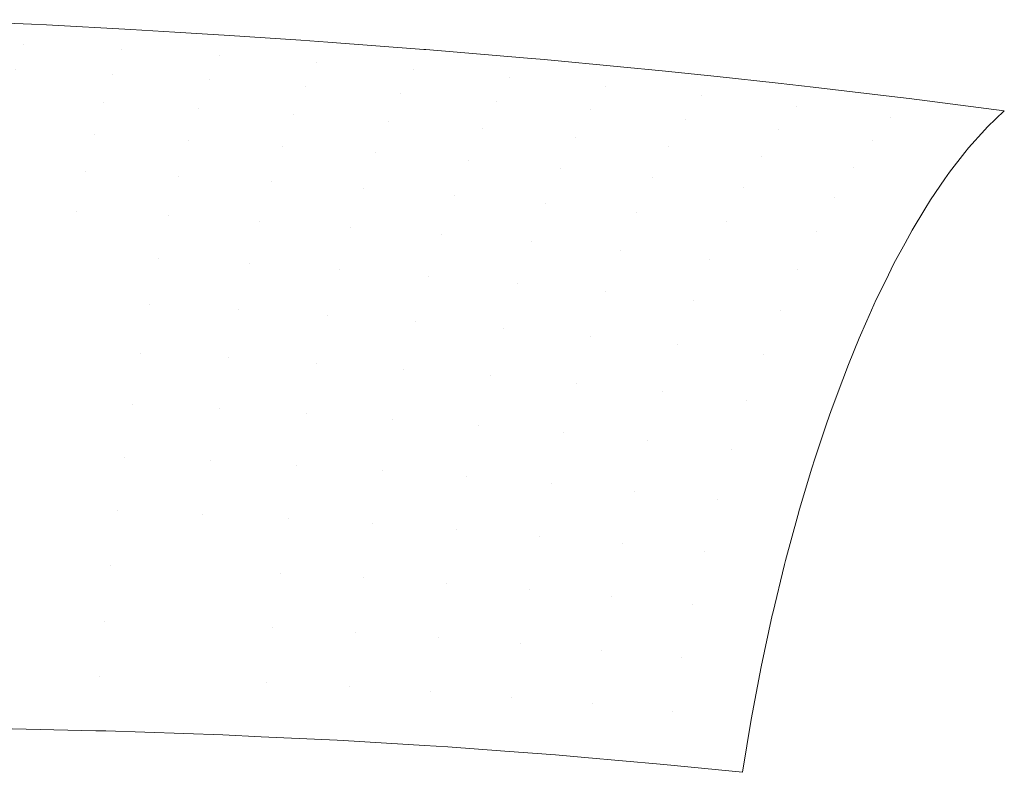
# Model space of a CAD drawing. Header units: centimetres. Extents: x -68 to 68, y -30 to 21.
# Tile 14 of 27: x 65.1 to 66.97, y -11.68 to -10.25. Entities that reach past the tile are written whole.
import ezdxf

# ---------------------------------------------------------------- set-up
doc = ezdxf.new("R2010")
doc.units = ezdxf.units.CM
doc.header["$LTSCALE"] = 2.54
doc.layers.add('Lucido design-1', color=7, linetype='Continuous')

# ---------------------------------------------------------------- blocks, each defined once
blk = doc.blocks.new('Gruppo-1')
at = {"color": 1, "linetype": 'Continuous', "lineweight": 9}
for points, invisible_edges in [([(65.1062, -10.2975, 161.4292), (65.1212, -10.2586, 161.333), (64.9316, -10.2499, 161.3091), (64.9186, -10.2891, 161.4058)], 13), ([(65.1494, -10.2599, 161.3366), (65.1212, -10.2586, 161.333), (65.1062, -10.2975, 161.4292)], 10), ([(65.1494, -10.2599, 161.3366), (65.1062, -10.2975, 161.4292), (65.2929, -10.3073, 161.4562)], 11), ([(65.2929, -10.3073, 161.4562), (65.31, -10.2688, 161.361), (65.1494, -10.2599, 161.3366)], 9), ([(65.3942, -10.2734, 161.3738), (65.31, -10.2688, 161.361), (65.2929, -10.3073, 161.4562)], 10), ([(65.3942, -10.2734, 161.3738), (65.2929, -10.3073, 161.4562), (65.4789, -10.3185, 161.4868)], 11), ([(65.4789, -10.3185, 161.4868), (65.4981, -10.2802, 161.3923), (65.3942, -10.2734, 161.3738)], 9), ([(65.0909, -10.3443, 161.5245), (65.1062, -10.2975, 161.4292), (64.9186, -10.2891, 161.4058)], 11), ([(65.6338, -10.289, 161.4165), (65.4981, -10.2802, 161.3923), (65.4789, -10.3185, 161.4868)], 10), ([(65.4789, -10.3185, 161.4868), (65.6641, -10.3309, 161.5212), (65.6338, -10.289, 161.4165)], 11), ([(65.6641, -10.3309, 161.5212), (65.6854, -10.2928, 161.4271), (65.6338, -10.289, 161.4165)], 9), ([(65.1062, -10.2975, 161.4292), (65.0909, -10.3443, 161.5245), (65.2755, -10.3538, 161.5509)], 11), ([(65.2755, -10.3538, 161.5509), (65.2929, -10.3073, 161.4562), (65.1062, -10.2975, 161.4292)], 11), ([(65.2929, -10.3073, 161.4562), (65.2755, -10.3538, 161.5509), (65.4594, -10.3646, 161.5809)], 11), ([(65.4594, -10.3646, 161.5809), (65.4789, -10.3185, 161.4868), (65.2929, -10.3073, 161.4562)], 11), ([(65.868, -10.3065, 161.4646), (65.6854, -10.2928, 161.4271), (65.6641, -10.3309, 161.5212)], 10), ([(65.6641, -10.3309, 161.5212), (65.8485, -10.3448, 161.5593), (65.868, -10.3065, 161.4646)], 11), ([(65.8485, -10.3448, 161.5593), (65.8721, -10.3068, 161.4655), (65.868, -10.3065, 161.4646)], 9), ([(66.0577, -10.3226, 161.5088), (65.8721, -10.3068, 161.4655), (65.8485, -10.3448, 161.5593), (66.032, -10.3601, 161.6014)], 14), ([(65.4789, -10.3185, 161.4868), (65.4594, -10.3646, 161.5809), (65.6424, -10.3767, 161.6145)], 11), ([(65.6424, -10.3767, 161.6145), (65.6641, -10.3309, 161.5212), (65.4789, -10.3185, 161.4868)], 11), ([(66.0973, -10.3259, 161.518), (66.0577, -10.3226, 161.5088), (66.032, -10.3601, 161.6014)], 10), ([(66.0973, -10.3259, 161.518), (66.032, -10.3601, 161.6014), (66.2146, -10.3768, 161.6475)], 11), ([(66.2146, -10.3768, 161.6475), (66.2425, -10.3397, 161.556), (66.0973, -10.3259, 161.518)], 9), ([(65.0909, -10.3443, 161.5245), (65.0755, -10.3987, 161.6177), (65.258, -10.4079, 161.6435)], 11), ([(65.258, -10.4079, 161.6435), (65.2755, -10.3538, 161.5509), (65.0909, -10.3443, 161.5245)], 11), ([(65.6641, -10.3309, 161.5212), (65.6424, -10.3767, 161.6145), (65.8245, -10.3903, 161.6519)], 11), ([(65.8245, -10.3903, 161.6519), (65.8485, -10.3448, 161.5593), (65.6641, -10.3309, 161.5212)], 11), ([(65.8485, -10.3448, 161.5593), (65.8245, -10.3903, 161.6519), (66.0058, -10.4052, 161.6932)], 11), ([(66.0058, -10.4052, 161.6932), (66.032, -10.3601, 161.6014), (65.8485, -10.3448, 161.5593)], 11), ([(66.322, -10.3473, 161.5767), (66.2425, -10.3397, 161.556), (66.2146, -10.3768, 161.6475)], 10), ([(66.322, -10.3473, 161.5767), (66.2146, -10.3768, 161.6475), (66.3963, -10.3951, 161.6977)], 11), ([(66.3963, -10.3951, 161.6977), (66.4265, -10.3584, 161.6071), (66.322, -10.3473, 161.5767)], 9), ([(65.2755, -10.3538, 161.5509), (65.258, -10.4079, 161.6435), (65.4397, -10.4183, 161.6728)], 11), ([(65.4397, -10.4183, 161.6728), (65.4594, -10.3646, 161.5809), (65.2755, -10.3538, 161.5509)], 11), ([(65.4594, -10.3646, 161.5809), (65.4397, -10.4183, 161.6728), (65.6205, -10.4301, 161.7057)], 11), ([(65.6205, -10.4301, 161.7057), (65.6424, -10.3767, 161.6145), (65.4594, -10.3646, 161.5809)], 11), ([(66.032, -10.3601, 161.6014), (66.0058, -10.4052, 161.6932), (66.1861, -10.4216, 161.7384)], 11), ([(66.1861, -10.4216, 161.7384), (66.2146, -10.3768, 161.6475), (66.032, -10.3601, 161.6014)], 11), ([(66.5424, -10.3706, 161.6409), (66.4265, -10.3584, 161.6071), (66.3963, -10.3951, 161.6977)], 10), ([(65.6424, -10.3767, 161.6145), (65.6205, -10.4301, 161.7057), (65.8004, -10.4432, 161.7424)], 11), ([(65.8004, -10.4432, 161.7424), (65.8245, -10.3903, 161.6519), (65.6424, -10.3767, 161.6145)], 11), ([(66.2146, -10.3768, 161.6475), (66.1861, -10.4216, 161.7384), (66.3655, -10.4395, 161.7878)], 11), ([(66.3655, -10.4395, 161.7878), (66.3963, -10.3951, 161.6977), (66.2146, -10.3768, 161.6475)], 11), ([(66.3963, -10.3951, 161.6977), (66.5771, -10.4149, 161.7522), (66.5424, -10.3706, 161.6409)], 11), ([(66.5771, -10.4149, 161.7522), (66.6096, -10.3785, 161.6625), (66.5424, -10.3706, 161.6409)], 9), ([(66.7588, -10.3959, 161.7104), (66.6096, -10.3785, 161.6625), (66.5771, -10.4149, 161.7522)], 10), ([(65.0755, -10.3987, 161.6177), (65.0601, -10.4608, 161.7079), (65.2405, -10.4695, 161.733)], 11), ([(65.2405, -10.4695, 161.733), (65.258, -10.4079, 161.6435), (65.0755, -10.3987, 161.6177)], 11), ([(65.8245, -10.3903, 161.6519), (65.8004, -10.4432, 161.7424), (65.9794, -10.4577, 161.7829)], 11), ([(65.9794, -10.4577, 161.7829), (66.0058, -10.4052, 161.6932), (65.8245, -10.3903, 161.6519)], 11), ([(66.3963, -10.3951, 161.6977), (66.3655, -10.4395, 161.7878), (66.544, -10.4589, 161.8413)], 11), ([(66.544, -10.4589, 161.8413), (66.5771, -10.4149, 161.7522), (66.3963, -10.3951, 161.6977)], 11), ([(66.5771, -10.4149, 161.7522), (66.757, -10.4363, 161.811), (66.7588, -10.3959, 161.7104)], 11), ([(66.757, -10.4363, 161.811), (66.7919, -10.4002, 161.7221), (66.7588, -10.3959, 161.7104)], 9), ([(66.7919, -10.4002, 161.7221), (66.757, -10.4363, 161.811), (66.9412, -10.4538, 161.8618)], 11), ([(66.9412, -10.4538, 161.8618), (66.9733, -10.4235, 161.786), (66.7919, -10.4002, 161.7221)], 8), ([(65.258, -10.4079, 161.6435), (65.2405, -10.4695, 161.733), (65.4201, -10.4795, 161.7617)], 11), ([(65.4201, -10.4795, 161.7617), (65.4397, -10.4183, 161.6728), (65.258, -10.4079, 161.6435)], 11), ([(65.4397, -10.4183, 161.6728), (65.4201, -10.4795, 161.7617), (65.5987, -10.4909, 161.794)], 11), ([(65.5987, -10.4909, 161.794), (65.6205, -10.4301, 161.7057), (65.4397, -10.4183, 161.6728)], 11), ([(66.0058, -10.4052, 161.6932), (65.9794, -10.4577, 161.7829), (66.1574, -10.4737, 161.8273)], 11), ([(66.1574, -10.4737, 161.8273), (66.1861, -10.4216, 161.7384), (66.0058, -10.4052, 161.6932)], 11), ([(66.1861, -10.4216, 161.7384), (66.1574, -10.4737, 161.8273), (66.3345, -10.4912, 161.8757)], 11), ([(66.3345, -10.4912, 161.8757), (66.3655, -10.4395, 161.7878), (66.1861, -10.4216, 161.7384)], 11), ([(66.5771, -10.4149, 161.7522), (66.544, -10.4589, 161.8413), (66.7215, -10.4798, 161.8991)], 11), ([(66.7215, -10.4798, 161.8991), (66.757, -10.4363, 161.811), (66.5771, -10.4149, 161.7522)], 11), ([(65.6205, -10.4301, 161.7057), (65.5987, -10.4909, 161.794), (65.7763, -10.5036, 161.8299)], 11), ([(65.7763, -10.5036, 161.8299), (65.8004, -10.4432, 161.7424), (65.6205, -10.4301, 161.7057)], 11), ([(66.3655, -10.4395, 161.7878), (66.3345, -10.4912, 161.8757), (66.5107, -10.5101, 161.9283)], 11), ([(66.5107, -10.5101, 161.9283), (66.544, -10.4589, 161.8413), (66.3655, -10.4395, 161.7878)], 11), ([(66.757, -10.4363, 161.811), (66.7215, -10.4798, 161.8991), (66.9049, -10.4941, 161.9458)], 11), ([(66.757, -10.4363, 161.811), (66.9359, -10.4597, 161.8742), (66.9412, -10.4538, 161.8618)], 9), ([(66.9049, -10.4941, 161.9458), (66.9359, -10.4597, 161.8742), (66.757, -10.4363, 161.811)], 10), ([(65.0601, -10.4608, 161.7079), (65.0449, -10.5302, 161.7941), (65.2233, -10.5385, 161.8188)], 11), ([(65.2233, -10.5385, 161.8188), (65.2405, -10.4695, 161.733), (65.0601, -10.4608, 161.7079)], 11), ([(65.8004, -10.4432, 161.7424), (65.7763, -10.5036, 161.8299), (65.9531, -10.5176, 161.8697)], 11), ([(65.9531, -10.5176, 161.8697), (65.9794, -10.4577, 161.7829), (65.8004, -10.4432, 161.7424)], 11), ([(65.9794, -10.4577, 161.7829), (65.9531, -10.5176, 161.8697), (66.1288, -10.5332, 161.9133)], 11), ([(66.1288, -10.5332, 161.9133), (66.1574, -10.4737, 161.8273), (65.9794, -10.4577, 161.7829)], 11), ([(66.544, -10.4589, 161.8413), (66.5107, -10.5101, 161.9283), (66.6858, -10.5306, 161.9852)], 11), ([(66.6858, -10.5306, 161.9852), (66.7215, -10.4798, 161.8991), (66.544, -10.4589, 161.8413)], 11), ([(65.2405, -10.4695, 161.733), (65.2233, -10.5385, 161.8188), (65.4006, -10.548, 161.8469)], 11), ([(65.4006, -10.548, 161.8469), (65.4201, -10.4795, 161.7617), (65.2405, -10.4695, 161.733)], 11), ([(65.4201, -10.4795, 161.7617), (65.4006, -10.548, 161.8469), (65.5771, -10.5589, 161.8785)], 11), ([(65.5771, -10.5589, 161.8785), (65.5987, -10.4909, 161.794), (65.4201, -10.4795, 161.7617)], 11), ([(66.1574, -10.4737, 161.8273), (66.1288, -10.5332, 161.9133), (66.3036, -10.5501, 161.9609)], 11), ([(66.3036, -10.5501, 161.9609), (66.3345, -10.4912, 161.8757), (66.1574, -10.4737, 161.8273)], 11), ([(66.7215, -10.4798, 161.8991), (66.6858, -10.5306, 161.9852), (66.8687, -10.5405, 162.027)], 11), ([(66.7215, -10.4798, 161.8991), (66.898, -10.5029, 161.9611), (66.9049, -10.4941, 161.9458)], 9), ([(66.8687, -10.5405, 162.027), (66.898, -10.5029, 161.9611), (66.7215, -10.4798, 161.8991)], 10), ([(65.5987, -10.4909, 161.794), (65.5771, -10.5589, 161.8785), (65.7525, -10.5711, 161.9138)], 11), ([(65.7525, -10.5711, 161.9138), (65.7763, -10.5036, 161.8299), (65.5987, -10.4909, 161.794)], 11), ([(66.3345, -10.4912, 161.8757), (66.3036, -10.5501, 161.9609), (66.4774, -10.5686, 162.0125)], 11), ([(66.4774, -10.5686, 162.0125), (66.5107, -10.5101, 161.9283), (66.3345, -10.4912, 161.8757)], 11), ([(65.7763, -10.5036, 161.8299), (65.7525, -10.5711, 161.9138), (65.927, -10.5847, 161.9528)], 11), ([(65.927, -10.5847, 161.9528), (65.9531, -10.5176, 161.8697), (65.7763, -10.5036, 161.8299)], 11), ([(66.5107, -10.5101, 161.9283), (66.4774, -10.5686, 162.0125), (66.6502, -10.5886, 162.0684)], 11), ([(66.6502, -10.5886, 162.0684), (66.6858, -10.5306, 161.9852), (66.5107, -10.5101, 161.9283)], 11), ([(65.0449, -10.5302, 161.7941), (65.0301, -10.6066, 161.8757), (65.2063, -10.6144, 161.8998)], 11), ([(65.2063, -10.6144, 161.8998), (65.2233, -10.5385, 161.8188), (65.0449, -10.5302, 161.7941)], 11), ([(65.9531, -10.5176, 161.8697), (65.927, -10.5847, 161.9528), (66.1005, -10.5997, 161.9956)], 11), ([(66.1005, -10.5997, 161.9956), (66.1288, -10.5332, 161.9133), (65.9531, -10.5176, 161.8697)], 11), ([(66.1288, -10.5332, 161.9133), (66.1005, -10.5997, 161.9956), (66.273, -10.6162, 162.0423)], 11), ([(66.273, -10.6162, 162.0423), (66.3036, -10.5501, 161.9609), (66.1288, -10.5332, 161.9133)], 11), ([(66.6858, -10.5306, 161.9852), (66.6502, -10.5886, 162.0684), (66.8329, -10.5928, 162.105)], 11), ([(66.6858, -10.5306, 161.9852), (66.86, -10.5533, 162.046), (66.8687, -10.5405, 162.027)], 9), ([(66.8329, -10.5928, 162.105), (66.86, -10.5533, 162.046), (66.6858, -10.5306, 161.9852)], 10), ([(65.2233, -10.5385, 161.8188), (65.2063, -10.6144, 161.8998), (65.3816, -10.6234, 161.9273)], 11), ([(65.3816, -10.6234, 161.9273), (65.4006, -10.548, 161.8469), (65.2233, -10.5385, 161.8188)], 11), ([(65.4006, -10.548, 161.8469), (65.3816, -10.6234, 161.9273), (65.5559, -10.6338, 161.9584)], 11), ([(65.5559, -10.6338, 161.9584), (65.5771, -10.5589, 161.8785), (65.4006, -10.548, 161.8469)], 11), ([(66.3036, -10.5501, 161.9609), (66.273, -10.6162, 162.0423), (66.4445, -10.6341, 162.0931)], 11), ([(66.4445, -10.6341, 162.0931), (66.4774, -10.5686, 162.0125), (66.3036, -10.5501, 161.9609)], 11), ([(65.5771, -10.5589, 161.8785), (65.5559, -10.6338, 161.9584), (65.7292, -10.6455, 161.993)], 11), ([(65.7292, -10.6455, 161.993), (65.7525, -10.5711, 161.9138), (65.5771, -10.5589, 161.8785)], 11), ([(65.7525, -10.5711, 161.9138), (65.7292, -10.6455, 161.993), (65.9015, -10.6585, 162.0313)], 11), ([(65.9015, -10.6585, 162.0313), (65.927, -10.5847, 161.9528), (65.7525, -10.5711, 161.9138)], 11), ([(66.4774, -10.5686, 162.0125), (66.4445, -10.6341, 162.0931), (66.6149, -10.6536, 162.148)], 11), ([(66.6149, -10.6536, 162.148), (66.6502, -10.5886, 162.0684), (66.4774, -10.5686, 162.0125)], 11), ([(65.927, -10.5847, 161.9528), (65.9015, -10.6585, 162.0313), (66.0728, -10.673, 162.0734)], 11), ([(66.0728, -10.673, 162.0734), (66.1005, -10.5997, 161.9956), (65.927, -10.5847, 161.9528)], 11), ([(66.6502, -10.5886, 162.0684), (66.6149, -10.6536, 162.148), (66.7977, -10.6508, 162.1794)], 11), ([(66.6502, -10.5886, 162.0684), (66.822, -10.6108, 162.1281), (66.8329, -10.5928, 162.105)], 9), ([(66.7977, -10.6508, 162.1794), (66.822, -10.6108, 162.1281), (66.6502, -10.5886, 162.0684)], 10), ([(65.2063, -10.6144, 161.8998), (65.0301, -10.6066, 161.8757), (65.0156, -10.6895, 161.9517)], 11), ([(66.1005, -10.5997, 161.9956), (66.0728, -10.673, 162.0734), (66.243, -10.6889, 162.1194)], 11), ([(66.243, -10.6889, 162.1194), (66.273, -10.6162, 162.0423), (66.1005, -10.5997, 161.9956)], 11), ([(65.0156, -10.6895, 161.9517), (65.3631, -10.7052, 162.0024), (65.2063, -10.6144, 161.8998)], 11), ([(65.3631, -10.7052, 162.0024), (65.3816, -10.6234, 161.9273), (65.2063, -10.6144, 161.8998)], 11), ([(65.3816, -10.6234, 161.9273), (65.3631, -10.7052, 162.0024), (65.5353, -10.715, 162.0329)], 11), ([(65.5353, -10.715, 162.0329), (65.5559, -10.6338, 161.9584), (65.3816, -10.6234, 161.9273)], 11), ([(66.273, -10.6162, 162.0423), (66.243, -10.6889, 162.1194), (66.4122, -10.7063, 162.1693)], 11), ([(66.4122, -10.7063, 162.1693), (66.4445, -10.6341, 162.0931), (66.273, -10.6162, 162.0423)], 11), ([(65.5559, -10.6338, 161.9584), (65.5353, -10.715, 162.0329), (65.7065, -10.7262, 162.067)], 11), ([(65.7065, -10.7262, 162.067), (65.7292, -10.6455, 161.993), (65.5559, -10.6338, 161.9584)], 11), ([(65.7292, -10.6455, 161.993), (65.7065, -10.7262, 162.067), (65.8767, -10.7387, 162.1046)], 11), ([(65.8767, -10.7387, 162.1046), (65.9015, -10.6585, 162.0313), (65.7292, -10.6455, 161.993)], 11), ([(66.4445, -10.6341, 162.0931), (66.4122, -10.7063, 162.1693), (66.5803, -10.7253, 162.2232)], 11), ([(66.5803, -10.7253, 162.2232), (66.6149, -10.6536, 162.148), (66.4445, -10.6341, 162.0931)], 11), ([(65.9015, -10.6585, 162.0313), (65.8767, -10.7387, 162.1046), (66.0458, -10.7526, 162.146)], 11), ([(66.0458, -10.7526, 162.146), (66.0728, -10.673, 162.0734), (65.9015, -10.6585, 162.0313)], 11), ([(66.6149, -10.6536, 162.148), (66.5803, -10.7253, 162.2232), (66.7632, -10.7143, 162.2499)], 11), ([(66.6149, -10.6536, 162.148), (66.7844, -10.6753, 162.2066), (66.7977, -10.6508, 162.1794)], 9), ([(66.7632, -10.7143, 162.2499), (66.7844, -10.6753, 162.2066), (66.6149, -10.6536, 162.148)], 10), ([(66.0728, -10.673, 162.0734), (66.0458, -10.7526, 162.146), (66.2138, -10.7679, 162.1912)], 11), ([(66.2138, -10.7679, 162.1912), (66.243, -10.6889, 162.1194), (66.0728, -10.673, 162.0734)], 11), ([(65.0156, -10.6895, 161.9517), (65.0017, -10.7782, 162.0214), (65.3453, -10.7928, 162.0713)], 11), ([(65.3453, -10.7928, 162.0713), (65.3631, -10.7052, 162.0024), (65.0156, -10.6895, 161.9517)], 11), ([(66.243, -10.6889, 162.1194), (66.2138, -10.7679, 162.1912), (66.3808, -10.7848, 162.2403)], 11), ([(66.3808, -10.7848, 162.2403), (66.4122, -10.7063, 162.1693), (66.243, -10.6889, 162.1194)], 11), ([(65.3631, -10.7052, 162.0024), (65.3453, -10.7928, 162.0713), (65.5155, -10.8021, 162.1014)], 11), ([(65.5155, -10.8021, 162.1014), (65.5353, -10.715, 162.0329), (65.3631, -10.7052, 162.0024)], 11), ([(65.5353, -10.715, 162.0329), (65.5155, -10.8021, 162.1014), (65.6847, -10.8126, 162.1349)], 11), ([(65.6847, -10.8126, 162.1349), (65.7065, -10.7262, 162.067), (65.5353, -10.715, 162.0329)], 11), ([(66.4122, -10.7063, 162.1693), (66.3808, -10.7848, 162.2403), (66.5466, -10.8031, 162.2935)], 11), ([(66.5466, -10.8031, 162.2935), (66.5803, -10.7253, 162.2232), (66.4122, -10.7063, 162.1693)], 11), ([(66.5803, -10.7253, 162.2232), (66.7474, -10.7464, 162.2808), (66.7632, -10.7143, 162.2499)], 9), ([(65.7065, -10.7262, 162.067), (65.6847, -10.8126, 162.1349), (65.8528, -10.8245, 162.172)], 11), ([(65.8528, -10.8245, 162.172), (65.8767, -10.7387, 162.1046), (65.7065, -10.7262, 162.067)], 11), ([(65.8767, -10.7387, 162.1046), (65.8528, -10.8245, 162.172), (66.0198, -10.8379, 162.2128)], 11), ([(66.0198, -10.8379, 162.2128), (66.0458, -10.7526, 162.146), (65.8767, -10.7387, 162.1046)], 11), ([(66.7295, -10.783, 162.3161), (66.5803, -10.7253, 162.2232), (66.5466, -10.8031, 162.2935)], 11), ([(66.7295, -10.783, 162.3161), (66.7474, -10.7464, 162.2808), (66.5803, -10.7253, 162.2232)], 10), ([(66.0458, -10.7526, 162.146), (66.0198, -10.8379, 162.2128), (66.1857, -10.8526, 162.2573)], 11), ([(66.1857, -10.8526, 162.2573), (66.2138, -10.7679, 162.1912), (66.0458, -10.7526, 162.146)], 11), ([(65.0017, -10.7782, 162.0214), (64.9885, -10.8721, 162.0842), (65.3284, -10.8855, 162.1335)], 11), ([(65.3284, -10.8855, 162.1335), (65.3453, -10.7928, 162.0713), (65.0017, -10.7782, 162.0214)], 11), ([(66.2138, -10.7679, 162.1912), (66.1857, -10.8526, 162.2573), (66.3505, -10.8689, 162.3057)], 11), ([(66.3505, -10.8689, 162.3057), (66.3808, -10.7848, 162.2403), (66.2138, -10.7679, 162.1912)], 11), ([(65.3453, -10.7928, 162.0713), (65.3284, -10.8855, 162.1335), (65.4967, -10.8941, 162.1631)], 11), ([(65.4967, -10.8941, 162.1631), (65.5155, -10.8021, 162.1014), (65.3453, -10.7928, 162.0713)], 11), ([(66.3808, -10.7848, 162.2403), (66.3505, -10.8689, 162.3057), (66.5142, -10.8867, 162.358)], 11), ([(66.5142, -10.8867, 162.358), (66.5466, -10.8031, 162.2935), (66.3808, -10.7848, 162.2403)], 11), ([(66.5466, -10.8031, 162.2935), (66.7115, -10.8236, 162.3501), (66.7295, -10.783, 162.3161)], 9), ([(65.5155, -10.8021, 162.1014), (65.4967, -10.8941, 162.1631), (65.6639, -10.9041, 162.1962)], 11), ([(65.6639, -10.9041, 162.1962), (65.6847, -10.8126, 162.1349), (65.5155, -10.8021, 162.1014)], 11), ([(65.6847, -10.8126, 162.1349), (65.6639, -10.9041, 162.1962), (65.83, -10.9154, 162.2328)], 11), ([(65.83, -10.9154, 162.2328), (65.8528, -10.8245, 162.172), (65.6847, -10.8126, 162.1349)], 11), ([(66.6969, -10.8567, 162.3777), (66.5466, -10.8031, 162.2935), (66.5142, -10.8867, 162.358)], 11), ([(66.6969, -10.8567, 162.3777), (66.7115, -10.8236, 162.3501), (66.5466, -10.8031, 162.2935)], 10), ([(65.8528, -10.8245, 162.172), (65.83, -10.9154, 162.2328), (65.995, -10.9282, 162.273)], 11), ([(65.995, -10.9282, 162.273), (66.0198, -10.8379, 162.2128), (65.8528, -10.8245, 162.172)], 11), ([(66.0198, -10.8379, 162.2128), (65.995, -10.9282, 162.273), (66.1589, -10.9423, 162.317)], 11), ([(66.1589, -10.9423, 162.317), (66.1857, -10.8526, 162.2573), (66.0198, -10.8379, 162.2128)], 11), ([(66.1857, -10.8526, 162.2573), (66.1589, -10.9423, 162.317), (66.3217, -10.958, 162.3647)], 11), ([(66.3217, -10.958, 162.3647), (66.3505, -10.8689, 162.3057), (66.1857, -10.8526, 162.2573)], 11), ([(64.9885, -10.8721, 162.0842), (64.9761, -10.9702, 162.1395), (65.3124, -10.9824, 162.1884)], 11), ([(65.3124, -10.9824, 162.1884), (65.3284, -10.8855, 162.1335), (64.9885, -10.8721, 162.0842)], 11), ([(66.3505, -10.8689, 162.3057), (66.3217, -10.958, 162.3647), (66.4833, -10.9752, 162.4163)], 11), ([(66.4833, -10.9752, 162.4163), (66.5142, -10.8867, 162.358), (66.3505, -10.8689, 162.3057)], 11), ([(66.5142, -10.8867, 162.358), (66.6769, -10.9065, 162.4138), (66.6969, -10.8567, 162.3777)], 9), ([(65.3284, -10.8855, 162.1335), (65.3124, -10.9824, 162.1884), (65.4789, -10.9905, 162.2177)], 11), ([(65.4789, -10.9905, 162.2177), (65.4967, -10.8941, 162.1631), (65.3284, -10.8855, 162.1335)], 11), ([(66.6655, -10.935, 162.4344), (66.5142, -10.8867, 162.358), (66.4833, -10.9752, 162.4163)], 11), ([(66.6655, -10.935, 162.4344), (66.6769, -10.9065, 162.4138), (66.5142, -10.8867, 162.358)], 10), ([(65.4967, -10.8941, 162.1631), (65.4789, -10.9905, 162.2177), (65.6443, -10.9999, 162.2504)], 11), ([(65.6443, -10.9999, 162.2504), (65.6639, -10.9041, 162.1962), (65.4967, -10.8941, 162.1631)], 11), ([(65.6639, -10.9041, 162.1962), (65.6443, -10.9999, 162.2504), (65.8086, -11.0106, 162.2866)], 11), ([(65.8086, -11.0106, 162.2866), (65.83, -10.9154, 162.2328), (65.6639, -10.9041, 162.1962)], 11), ([(65.83, -10.9154, 162.2328), (65.8086, -11.0106, 162.2866), (65.9717, -11.0227, 162.3264)], 11), ([(65.9717, -11.0227, 162.3264), (65.995, -10.9282, 162.273), (65.83, -10.9154, 162.2328)], 11), ([(65.995, -10.9282, 162.273), (65.9717, -11.0227, 162.3264), (66.1337, -11.0363, 162.3698)], 11), ([(66.1337, -11.0363, 162.3698), (66.1589, -10.9423, 162.317), (65.995, -10.9282, 162.273)], 11), ([(66.1589, -10.9423, 162.317), (66.1337, -11.0363, 162.3698), (66.2945, -11.0514, 162.417)], 11), ([(66.2945, -11.0514, 162.417), (66.3217, -10.958, 162.3647), (66.1589, -10.9423, 162.317)], 11), ([(66.4833, -10.9752, 162.4163), (66.6439, -10.9943, 162.4713), (66.6655, -10.935, 162.4344)], 9), ([(66.3217, -10.958, 162.3647), (66.2945, -11.0514, 162.417), (66.4541, -11.068, 162.4679)], 11), ([(66.4541, -11.068, 162.4679), (66.4833, -10.9752, 162.4163), (66.3217, -10.958, 162.3647)], 11), ([(64.9761, -10.9702, 162.1395), (64.9646, -11.0718, 162.1871), (65.2976, -11.0828, 162.2356)], 11), ([(65.2976, -11.0828, 162.2356), (65.3124, -10.9824, 162.1884), (64.9761, -10.9702, 162.1395)], 11), ([(65.3124, -10.9824, 162.1884), (65.2976, -11.0828, 162.2356), (65.4625, -11.0902, 162.2648)], 11), ([(65.4625, -11.0902, 162.2648), (65.4789, -10.9905, 162.2177), (65.3124, -10.9824, 162.1884)], 11), ([(66.6354, -11.0176, 162.4859), (66.4833, -10.9752, 162.4163), (66.4541, -11.068, 162.4679)], 11), ([(66.6354, -11.0176, 162.4859), (66.6439, -10.9943, 162.4713), (66.4833, -10.9752, 162.4163)], 10), ([(65.4789, -10.9905, 162.2177), (65.4625, -11.0902, 162.2648), (65.6261, -11.099, 162.2972)], 11), ([(65.6261, -11.099, 162.2972), (65.6443, -10.9999, 162.2504), (65.4789, -10.9905, 162.2177)], 11), ([(65.6443, -10.9999, 162.2504), (65.6261, -11.099, 162.2972), (65.7886, -11.1092, 162.3331)], 11), ([(65.7886, -11.1092, 162.3331), (65.8086, -11.0106, 162.2866), (65.6443, -10.9999, 162.2504)], 11), ([(65.8086, -11.0106, 162.2866), (65.7886, -11.1092, 162.3331), (65.95, -11.1207, 162.3725)], 11), ([(65.95, -11.1207, 162.3725), (65.9717, -11.0227, 162.3264), (65.8086, -11.0106, 162.2866)], 11), ([(65.9717, -11.0227, 162.3264), (65.95, -11.1207, 162.3725), (66.1102, -11.1337, 162.4155)], 11), ([(66.1102, -11.1337, 162.4155), (66.1337, -11.0363, 162.3698), (65.9717, -11.0227, 162.3264)], 11), ([(66.4541, -11.068, 162.4679), (66.6127, -11.0864, 162.5223), (66.6354, -11.0176, 162.4859)], 9), ([(66.1337, -11.0363, 162.3698), (66.1102, -11.1337, 162.4155), (66.2691, -11.1482, 162.4621)], 11), ([(66.2691, -11.1482, 162.4621), (66.2945, -11.0514, 162.417), (66.1337, -11.0363, 162.3698)], 11), ([(66.2945, -11.0514, 162.417), (66.2691, -11.1482, 162.4621), (66.4269, -11.1642, 162.5126)], 11), ([(66.4269, -11.1642, 162.5126), (66.4541, -11.068, 162.4679), (66.2945, -11.0514, 162.417)], 11), ([(64.9646, -11.0718, 162.1871), (64.954, -11.1758, 162.2267), (65.2841, -11.1856, 162.2751)], 11), ([(65.2841, -11.1856, 162.2751), (65.2976, -11.0828, 162.2356), (64.9646, -11.0718, 162.1871)], 11), ([(66.6068, -11.1042, 162.5318), (66.4541, -11.068, 162.4679), (66.4269, -11.1642, 162.5126)], 11), ([(66.6068, -11.1042, 162.5318), (66.6127, -11.0864, 162.5223), (66.4541, -11.068, 162.4679)], 10), ([(65.2976, -11.0828, 162.2356), (65.2841, -11.1856, 162.2751), (65.4473, -11.1925, 162.3041)], 11), ([(65.4473, -11.1925, 162.3041), (65.4625, -11.0902, 162.2648), (65.2976, -11.0828, 162.2356)], 11), ([(65.4625, -11.0902, 162.2648), (65.4473, -11.1925, 162.3041), (65.6094, -11.2007, 162.3363)], 11), ([(65.6094, -11.2007, 162.3363), (65.6261, -11.099, 162.2972), (65.4625, -11.0902, 162.2648)], 11), ([(65.6261, -11.099, 162.2972), (65.6094, -11.2007, 162.3363), (65.7703, -11.2103, 162.372)], 11), ([(65.7703, -11.2103, 162.372), (65.7886, -11.1092, 162.3331), (65.6261, -11.099, 162.2972)], 11), ([(65.7886, -11.1092, 162.3331), (65.7703, -11.2103, 162.372), (65.93, -11.2213, 162.4111)], 11), ([(65.93, -11.2213, 162.4111), (65.95, -11.1207, 162.3725), (65.7886, -11.1092, 162.3331)], 11), ([(66.4269, -11.1642, 162.5126), (66.5836, -11.182, 162.5665), (66.6068, -11.1042, 162.5318)], 9), ([(65.95, -11.1207, 162.3725), (65.93, -11.2213, 162.4111), (66.0885, -11.2337, 162.4537)], 11), ([(66.0885, -11.2337, 162.4537), (66.1102, -11.1337, 162.4155), (65.95, -11.1207, 162.3725)], 11), ([(66.1102, -11.1337, 162.4155), (66.0885, -11.2337, 162.4537), (66.2458, -11.2477, 162.5)], 11), ([(66.2458, -11.2477, 162.5), (66.2691, -11.1482, 162.4621), (66.1102, -11.1337, 162.4155)], 11), ([(66.2691, -11.1482, 162.4621), (66.2458, -11.2477, 162.5), (66.4019, -11.2631, 162.55)], 11), ([(66.4019, -11.2631, 162.55), (66.4269, -11.1642, 162.5126), (66.2691, -11.1482, 162.4621)], 11), ([(66.5799, -11.1944, 162.572), (66.4269, -11.1642, 162.5126), (66.4019, -11.2631, 162.55)], 11), ([(66.5799, -11.1944, 162.572), (66.5836, -11.182, 162.5665), (66.4269, -11.1642, 162.5126)], 10), ([(64.954, -11.1758, 162.2267), (64.9445, -11.2813, 162.2582), (65.2718, -11.2901, 162.3066)], 11), ([(65.2718, -11.2901, 162.3066), (65.2841, -11.1856, 162.2751), (64.954, -11.1758, 162.2267)], 11), ([(65.4473, -11.1925, 162.3041), (65.2841, -11.1856, 162.2751), (65.2718, -11.2901, 162.3066)], 11), ([(65.2718, -11.2901, 162.3066), (65.5943, -11.3041, 162.3677), (65.4473, -11.1925, 162.3041)], 11), ([(65.5943, -11.3041, 162.3677), (65.6094, -11.2007, 162.3363), (65.4473, -11.1925, 162.3041)], 11), ([(65.6094, -11.2007, 162.3363), (65.5943, -11.3041, 162.3677), (65.7537, -11.3131, 162.4032)], 11), ([(65.7537, -11.3131, 162.4032), (65.7703, -11.2103, 162.372), (65.6094, -11.2007, 162.3363)], 11), ([(65.7703, -11.2103, 162.372), (65.7537, -11.3131, 162.4032), (65.9119, -11.3236, 162.4421)], 11), ([(65.9119, -11.3236, 162.4421), (65.93, -11.2213, 162.4111), (65.7703, -11.2103, 162.372)], 11), ([(66.4019, -11.2631, 162.55), (66.5568, -11.2802, 162.6035), (66.5799, -11.1944, 162.572)], 9), ([(65.93, -11.2213, 162.4111), (65.9119, -11.3236, 162.4421), (66.0688, -11.3355, 162.4845)], 11), ([(66.0688, -11.3355, 162.4845), (66.0885, -11.2337, 162.4537), (65.93, -11.2213, 162.4111)], 11), ([(66.0885, -11.2337, 162.4537), (66.0688, -11.3355, 162.4845), (66.2246, -11.3488, 162.5304)], 11), ([(66.2246, -11.3488, 162.5304), (66.2458, -11.2477, 162.5), (66.0885, -11.2337, 162.4537)], 11), ([(66.2458, -11.2477, 162.5), (66.2246, -11.3488, 162.5304), (66.3791, -11.3638, 162.58)], 11), ([(66.3791, -11.3638, 162.58), (66.4019, -11.2631, 162.55), (66.2458, -11.2477, 162.5)], 11), ([(66.4019, -11.2631, 162.55), (66.3791, -11.3638, 162.58), (66.5324, -11.3803, 162.6332)], 11), ([(66.5324, -11.3803, 162.6332), (66.5547, -11.2878, 162.6063), (66.4019, -11.2631, 162.55)], 10), ([(66.5547, -11.2878, 162.6063), (66.5568, -11.2802, 162.6035), (66.4019, -11.2631, 162.55)], 10), ([(64.9445, -11.2813, 162.2582), (64.9361, -11.3874, 162.2815), (65.2609, -11.3952, 162.3301)], 11), ([(65.2609, -11.3952, 162.3301), (65.2718, -11.2901, 162.3066), (64.9445, -11.2813, 162.2582)], 11), ([(65.2718, -11.2901, 162.3066), (65.2609, -11.3952, 162.3301), (65.5808, -11.4082, 162.3913)], 11), ([(65.5808, -11.4082, 162.3913), (65.5943, -11.3041, 162.3677), (65.2718, -11.2901, 162.3066)], 11), ([(65.5943, -11.3041, 162.3677), (65.5808, -11.4082, 162.3913), (65.7388, -11.4167, 162.4267)], 11), ([(65.7388, -11.4167, 162.4267), (65.7537, -11.3131, 162.4032), (65.5943, -11.3041, 162.3677)], 11), ([(65.7537, -11.3131, 162.4032), (65.7388, -11.4167, 162.4267), (65.8957, -11.4266, 162.4655)], 11), ([(65.8957, -11.4266, 162.4655), (65.9119, -11.3236, 162.4421), (65.7537, -11.3131, 162.4032)], 11), ([(65.9119, -11.3236, 162.4421), (65.8957, -11.4266, 162.4655), (66.0513, -11.438, 162.5077)], 11), ([(66.0513, -11.438, 162.5077), (66.0688, -11.3355, 162.4845), (65.9119, -11.3236, 162.4421)], 11), ([(66.0688, -11.3355, 162.4845), (66.0513, -11.438, 162.5077), (66.2056, -11.4509, 162.5535)], 11), ([(66.2056, -11.4509, 162.5535), (66.2246, -11.3488, 162.5304), (66.0688, -11.3355, 162.4845)], 11), ([(66.2246, -11.3488, 162.5304), (66.2056, -11.4509, 162.5535), (66.3587, -11.4654, 162.6028)], 11), ([(66.3587, -11.4654, 162.6028), (66.3791, -11.3638, 162.58), (66.2246, -11.3488, 162.5304)], 11), ([(66.3791, -11.3638, 162.58), (66.3587, -11.4654, 162.6028), (66.5102, -11.4826, 162.656)], 11), ([(66.5102, -11.4826, 162.656), (66.5315, -11.384, 162.6343), (66.3791, -11.3638, 162.58)], 10), ([(66.5315, -11.384, 162.6343), (66.5324, -11.3803, 162.6332), (66.3791, -11.3638, 162.58)], 10), ([(64.9361, -11.3874, 162.2815), (64.9287, -11.4933, 162.297), (65.2514, -11.5001, 162.3459)], 11), ([(65.2514, -11.5001, 162.3459), (65.2609, -11.3952, 162.3301), (64.9361, -11.3874, 162.2815)], 11), ([(65.2609, -11.3952, 162.3301), (65.2514, -11.5001, 162.3459), (65.5689, -11.5122, 162.4072)], 11), ([(65.5689, -11.5122, 162.4072), (65.5808, -11.4082, 162.3913), (65.2609, -11.3952, 162.3301)], 11), ([(65.5808, -11.4082, 162.3913), (65.5689, -11.5122, 162.4072), (65.7258, -11.5202, 162.4427)], 11), ([(65.7258, -11.5202, 162.4427), (65.7388, -11.4167, 162.4267), (65.5808, -11.4082, 162.3913)], 11), ([(65.7388, -11.4167, 162.4267), (65.7258, -11.5202, 162.4427), (65.8815, -11.5297, 162.4815)], 11), ([(65.8815, -11.5297, 162.4815), (65.8957, -11.4266, 162.4655), (65.7388, -11.4167, 162.4267)], 11), ([(65.8957, -11.4266, 162.4655), (65.8815, -11.5297, 162.4815), (66.0358, -11.5407, 162.5237)], 11), ([(66.0358, -11.5407, 162.5237), (66.0513, -11.438, 162.5077), (65.8957, -11.4266, 162.4655)], 11), ([(66.0513, -11.438, 162.5077), (66.0358, -11.5407, 162.5237), (66.1889, -11.5531, 162.5693)], 11), ([(66.1889, -11.5531, 162.5693), (66.2056, -11.4509, 162.5535), (66.0513, -11.438, 162.5077)], 11), ([(66.2056, -11.4509, 162.5535), (66.1889, -11.5531, 162.5693), (66.3407, -11.5671, 162.6184)], 11), ([(66.3407, -11.5671, 162.6184), (66.3587, -11.4654, 162.6028), (66.2056, -11.4509, 162.5535)], 11), ([(66.3587, -11.4654, 162.6028), (66.3407, -11.5671, 162.6184), (66.4912, -11.5826, 162.6712)], 11), ([(66.4912, -11.5826, 162.6712), (66.5102, -11.4826, 162.656), (66.3587, -11.4654, 162.6028)], 10), ([(65.2514, -11.5001, 162.3459), (64.9287, -11.4933, 162.297), (65.0335, -11.5995, 162.3205)], 11), ([(65.0335, -11.5995, 162.3205), (65.2432, -11.6041, 162.3545), (65.2514, -11.5001, 162.3459)], 10), ([(65.2514, -11.5001, 162.3459), (65.2432, -11.6041, 162.3545), (65.2626, -11.6046, 162.3576)], 9), ([(65.2514, -11.5001, 162.3459), (65.2626, -11.6046, 162.3576), (65.4856, -11.6122, 162.4004)], 9), ([(65.4856, -11.6122, 162.4004), (65.5689, -11.5122, 162.4072), (65.2514, -11.5001, 162.3459)], 11), ([(65.4856, -11.6122, 162.4004), (65.5586, -11.6156, 162.4166), (65.5689, -11.5122, 162.4072)], 10), ([(65.5689, -11.5122, 162.4072), (65.5586, -11.6156, 162.4166), (65.7028, -11.6223, 162.4486)], 9), ([(65.7028, -11.6223, 162.4486), (65.7258, -11.5202, 162.4427), (65.5689, -11.5122, 162.4072)], 11), ([(65.7028, -11.6223, 162.4486), (65.7146, -11.623, 162.4516), (65.7258, -11.5202, 162.4427)], 10), ([(65.7258, -11.5202, 162.4427), (65.7146, -11.623, 162.4516), (65.8691, -11.6322, 162.4908)], 9), ([(65.8691, -11.6322, 162.4908), (65.8815, -11.5297, 162.4815), (65.7258, -11.5202, 162.4427)], 11), ([(65.8815, -11.5297, 162.4815), (65.8691, -11.6322, 162.4908), (65.9137, -11.6349, 162.5021)], 9), ([(66.0358, -11.5407, 162.5237), (65.8815, -11.5297, 162.4815), (65.9137, -11.6349, 162.5021)], 11), ([(65.9137, -11.6349, 162.5021), (66.0223, -11.6429, 162.5332), (66.0358, -11.5407, 162.5237)], 10), ([(66.0358, -11.5407, 162.5237), (66.0223, -11.6429, 162.5332), (66.1187, -11.65, 162.5609)], 9), ([(66.1187, -11.65, 162.5609), (66.1889, -11.5531, 162.5693), (66.0358, -11.5407, 162.5237)], 11), ([(66.1187, -11.65, 162.5609), (66.1743, -11.6548, 162.5787), (66.1889, -11.5531, 162.5693)], 10), ([(66.1889, -11.5531, 162.5693), (66.1743, -11.6548, 162.5787), (66.3182, -11.6675, 162.6248)], 9), ([(66.3182, -11.6675, 162.6248), (66.3407, -11.5671, 162.6184), (66.1889, -11.5531, 162.5693)], 11), ([(66.3182, -11.6675, 162.6248), (66.3251, -11.6682, 162.6272), (66.3407, -11.5671, 162.6184)], 10), ([(66.3407, -11.5671, 162.6184), (66.3251, -11.6682, 162.6272), (66.4746, -11.6833, 162.6797)], 9), ([(66.4746, -11.6833, 162.6797), (66.4912, -11.583, 162.6712), (66.3407, -11.5671, 162.6184)], 10), ([(66.4912, -11.583, 162.6712), (66.4912, -11.5826, 162.6712), (66.3407, -11.5671, 162.6184)], 10)]:
    blk.add_3dface(points, dxfattribs=dict(at, invisible_edges=invisible_edges))

msp = doc.modelspace()

# ---------------------------------------------------------------- block references
at = {"layer": 'Lucido design-1', "color": 1, "true_color": 0xff0000}
msp.add_blockref('Gruppo-1', (0, 0), dxfattribs=at)

doc.saveas('drawing.dxf')
